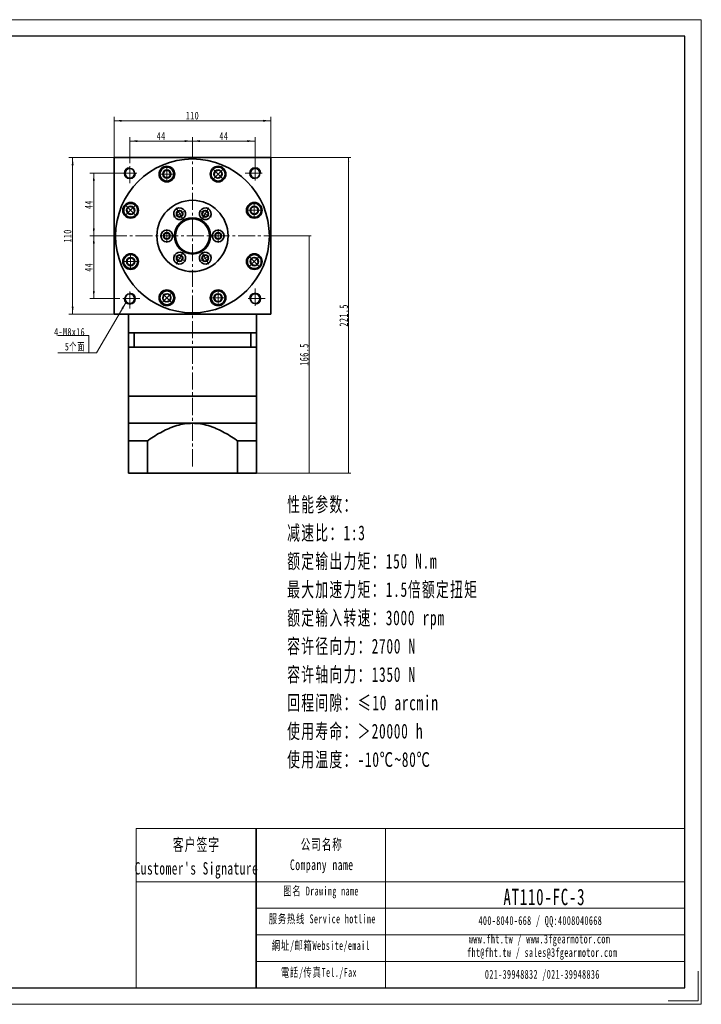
# Model space of a CAD drawing. Header units: millimetres. Extents: x -136 to 841, y -85 to 607.
# Tile 3 of 3: x 363 to 841, y -85 to 606. Entities that reach past the tile are written whole.
import ezdxf

# ---------------------------------------------------------------- set-up
doc = ezdxf.new("R2010")
doc.units = ezdxf.units.MM
doc.set_wipeout_variables(frame=1)
doc.linetypes.add('点画线', pattern=[18, 12, -2, 2, -2])
doc.layers.get('0').update_dxf_attribs({"lineweight": 35})
for name, color, linetype, lineweight in [('7标注层', 4, 'Continuous', 18), ('CDRAFT0', 7, 'Continuous', 35), ('EB0', 7, 'Continuous', 35), ('EB0_1', 7, 'Continuous', 35), ('SLD-0', 7, 'Continuous', 18), ('中心线层', 1, '点画线', 18), ('图框_外框线', 7, 'Continuous', 18), ('尺寸线层', 3, 'Continuous', 18), ('粗实线层', 7, 'Continuous', 35), ('粗实线层_1', 7, 'Continuous', 35)]:
    doc.layers.add(name, color=color, linetype=linetype, lineweight=lineweight)
doc.styles.add('标准', font='txt', dxfattribs={"width": 0.667})
doc.dimstyles.new('a4-1-1', dxfattribs={"dimtxt": 3, "dimasz": 3, "dimexe": 1.5, "dimexo": 0, "dimgap": 0.5, "dimtad": 1, "dimdec": 3, "dimdsep": 46, "dimtxsty": '标准', "dimblk": '_CAXARROW', "dimcen": 0, "dimdle": 6, "dimazin": 2, "dimtfac": 0.707107, "dimtdec": 3, "dimtix": 1, "dimtmove": 2, "dimatfit": 3, "dimfxl": 0, "dimfrac": 2, "dimtolj": 1, "dimarcsym": 0})

# ---------------------------------------------------------------- blocks, each defined once
blk = doc.blocks.new('*X2')
at = {"layer": '尺寸线层', "linetype": 'Continuous'}
for points in [[(428.87, 534.79), (434.27, 535.46), (434.27, 534.11)], [(538.87, 534.79), (533.47, 535.46), (533.47, 534.11)]]:
    blk.add_hatch(color=0, dxfattribs=at).paths.add_polyline_path(points, flags=0)
at = {"layer": '尺寸线层', "color": 0, "linetype": 'Continuous'}
for p, q in [((428.87, 508.96), (428.87, 537.49)), ((428.87, 534.79), (538.87, 534.79)), ((538.87, 508.96), (538.87, 537.49))]:
    blk.add_line(p, q, dxfattribs=at)
at = {"layer": '尺寸线层', "color": 0, "insert": (483.87, 538.37), "char_height": 5.4, "width": 14.3527, "attachment_point": 5, "line_spacing_factor": 1.15057, "style": '标准'}
blk.add_mtext('\\T1.1;110', dxfattribs=at)
blk = doc.blocks.new('_CAXARROW')
blk.add_hatch(color=0).paths.add_polyline_path([(0, 0), (-1, 0.125), (-1, -0.125)], flags=0)
blk = doc.blocks.new('*X3')
at = {"layer": '尺寸线层', "linetype": 'Continuous'}
for points in [[(399.74, 508.96), (399.07, 503.56), (400.42, 503.56)], [(399.74, 398.96), (399.07, 404.36), (400.42, 404.36)]]:
    blk.add_hatch(color=0, dxfattribs=at).paths.add_polyline_path(points, flags=0)
at = {"layer": '尺寸线层', "color": 0, "linetype": 'Continuous'}
for p, q in [((428.87, 508.96), (397.04, 508.96)), ((399.74, 398.96), (399.74, 508.96)), ((428.87, 398.96), (397.04, 398.96))]:
    blk.add_line(p, q, dxfattribs=at)
at = {"layer": '尺寸线层', "color": 0, "insert": (396.16, 453.96), "char_height": 5.4, "width": 14.3527, "attachment_point": 5, "rotation": 90, "line_spacing_factor": 1.15057, "style": '标准'}
blk.add_mtext('\\T1.1;110', dxfattribs=at)
blk = doc.blocks.new('*X4')
at = {"layer": '尺寸线层', "linetype": 'Continuous'}
for points in [[(414.59, 497.96), (415.27, 492.56), (413.92, 492.56)], [(414.59, 453.96), (415.27, 459.36), (413.92, 459.36)]]:
    blk.add_hatch(color=0, dxfattribs=at).paths.add_polyline_path(points, flags=0)
at = {"layer": '尺寸线层', "color": 0, "linetype": 'Continuous'}
for p, q in [((432.87, 497.96), (411.89, 497.96)), ((414.59, 497.96), (414.59, 453.96)), ((425.87, 453.96), (411.89, 453.96))]:
    blk.add_line(p, q, dxfattribs=at)
at = {"layer": '尺寸线层', "color": 0, "insert": (411.02, 475.96), "char_height": 5.4, "width": 10.8, "attachment_point": 5, "rotation": 90, "line_spacing_factor": 1.15057, "style": '标准'}
blk.add_mtext('\\T1.1;44', dxfattribs=at)
blk = doc.blocks.new('*X5')
at = {"layer": '尺寸线层', "linetype": 'Continuous'}
for points in [[(414.59, 453.96), (415.27, 448.56), (413.92, 448.56)], [(414.59, 409.96), (415.27, 415.36), (413.92, 415.36)]]:
    blk.add_hatch(color=0, dxfattribs=at).paths.add_polyline_path(points, flags=0)
at = {"layer": '尺寸线层', "color": 0, "linetype": 'Continuous'}
for p, q in [((425.87, 453.96), (411.89, 453.96)), ((414.59, 453.96), (414.59, 409.96)), ((432.87, 409.96), (411.89, 409.96))]:
    blk.add_line(p, q, dxfattribs=at)
at = {"layer": '尺寸线层', "color": 0, "insert": (411.02, 431.96), "char_height": 5.4, "width": 10.8, "attachment_point": 5, "rotation": 90, "line_spacing_factor": 1.15057, "style": '标准'}
blk.add_mtext('\\T1.1;44', dxfattribs=at)
blk = doc.blocks.new('*X6')
at = {"layer": '尺寸线层', "linetype": 'Continuous'}
for points in [[(439.87, 520.53), (445.27, 521.21), (445.27, 519.86)], [(483.87, 520.53), (478.47, 521.21), (478.47, 519.86)]]:
    blk.add_hatch(color=0, dxfattribs=at).paths.add_polyline_path(points, flags=0)
at = {"layer": '尺寸线层', "color": 0, "linetype": 'Continuous'}
for p, q in [((439.87, 504.96), (439.87, 523.23)), ((439.87, 520.53), (483.87, 520.53)), ((483.87, 511.95), (483.87, 523.23))]:
    blk.add_line(p, q, dxfattribs=at)
at = {"layer": '尺寸线层', "color": 0, "insert": (461.87, 524.1), "char_height": 5.4, "width": 10.8, "attachment_point": 5, "line_spacing_factor": 1.15057, "style": '标准'}
blk.add_mtext('\\T1.1;44', dxfattribs=at)
blk = doc.blocks.new('*X7')
at = {"layer": '尺寸线层', "linetype": 'Continuous'}
for points in [[(483.87, 520.53), (489.27, 521.21), (489.27, 519.86)], [(527.87, 520.53), (522.47, 521.21), (522.47, 519.86)]]:
    blk.add_hatch(color=0, dxfattribs=at).paths.add_polyline_path(points, flags=0)
at = {"layer": '尺寸线层', "color": 0, "linetype": 'Continuous'}
for p, q in [((483.87, 511.95), (483.87, 523.23)), ((483.87, 520.53), (527.87, 520.53)), ((527.87, 504.96), (527.87, 523.23))]:
    blk.add_line(p, q, dxfattribs=at)
at = {"layer": '尺寸线层', "color": 0, "insert": (505.87, 524.1), "char_height": 5.4, "width": 10.8, "attachment_point": 5, "line_spacing_factor": 1.15057, "style": '标准'}
blk.add_mtext('\\T1.1;44', dxfattribs=at)
blk = doc.blocks.new('*X8')
at = {"layer": '中心线层', "linetype": '点画线', "lineweight": 18}
for p, q in [((-5.64, 0), (5.64, 0)), ((0, -5.64), (0, 5.64))]:
    blk.add_line(p, q, dxfattribs=at)
at = {"layer": '粗实线层'}
for p, q in [((-2.89, 0), (-1.44, 2.5)), ((-2.89, 0), (-1.44, -2.5)), ((-1.44, 2.5), (1.44, 2.5)), ((2.89, 0), (1.44, 2.5)), ((2.89, 0), (1.44, 2.5)), ((2.89, 0), (1.44, -2.5)), ((-1.44, -2.5), (1.44, -2.5))]:
    blk.add_line(p, q, dxfattribs=at)
blk.add_circle((0, 0), 2.89, dxfattribs=at)
for start, end in [(0, 180), (180, 360)]:
    blk.add_arc((0, 0), 4.89, start, end, dxfattribs=at)
blk = doc.blocks.new('*X9')
at = {"layer": '尺寸线层', "linetype": 'Continuous'}
blk.add_hatch(color=0, dxfattribs=at).paths.add_polyline_path([(26.13, 35.68), (24, 30.67), (22.84, 31.35)], flags=0)
at = {"layer": '尺寸线层', "color": 0, "linetype": 'Continuous'}
blk.add_line((26.13, 35.68), (5.4, 0), dxfattribs=at)
at = {"layer": '尺寸线层', "color": 0}
for p, q in [((0, 12.11), (-21.83, 12.11)), ((0, 0), (0, 12.11)), ((0, 0), (-21.83, 0)), ((5.4, 0), (0, 0))]:
    blk.add_line(p, q, dxfattribs=at)
at = {"layer": '尺寸线层', "color": 0, "insert": (-2.7, 1.08), "char_height": 5.4, "width": 36.2438, "attachment_point": 9, "line_spacing_factor": 1.15057, "style": '标准'}
blk.add_mtext('\\T1.1;4-M8x16\\P5个面', dxfattribs=at)
blk = doc.blocks.new('*X31')
at = {"layer": '中心线层', "linetype": '点画线', "lineweight": 18}
for p, q in [((-4.76, 0), (4.76, 0)), ((0, -4.76), (0, 4.76))]:
    blk.add_line(p, q, dxfattribs=at)
at = {"layer": '粗实线层'}
for p, q in [((-2.31, 0), (-1.15, 2)), ((-2.31, 0), (-1.15, -2)), ((-1.15, 2), (1.15, 2)), ((2.31, 0), (1.15, 2)), ((2.31, 0), (1.15, 2)), ((2.31, 0), (1.15, -2)), ((-1.15, -2), (1.15, -2))]:
    blk.add_line(p, q, dxfattribs=at)
blk.add_circle((0, 0), 2.31, dxfattribs=at)
for start, end in [(0, 180), (180, 360)]:
    blk.add_arc((0, 0), 4.14, start, end, dxfattribs=at)
blk = doc.blocks.new('3432432432')
at = {"color": 7, "linetype": 'Continuous'}
for radius in [25, 12.68, 12]:
    blk.add_circle((0, 0), radius, dxfattribs=at)
at = {"layer": '粗实线层'}
for p, rotation in [((-9, 15.59), 299.9999999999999), ((9, 15.59), 240), ((18, 0), 180), ((-9, -15.59), 59.99999999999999), ((9, -15.59), 120)]:
    blk.add_blockref('*X31', p, dxfattribs=dict(at, rotation=rotation))
blk.add_blockref('*X31', (-18, 0), dxfattribs=at)
blk = doc.blocks.new('*X42')
at = {"layer": '尺寸线层', "linetype": 'Continuous'}
for points in [[(565.78, 453.96), (565.41, 450.96), (566.16, 450.96)], [(565.78, 287.46), (565.41, 290.46), (566.16, 290.46)]]:
    blk.add_hatch(color=0, dxfattribs=at).paths.add_polyline_path(points, flags=0)
at = {"layer": '尺寸线层', "color": 0, "linetype": 'Continuous'}
for p, q in [((541.87, 453.96), (567.28, 453.96)), ((565.78, 287.46), (565.78, 453.96)), ((528.87, 287.46), (567.28, 287.46))]:
    blk.add_line(p, q, dxfattribs=at)
at = {"layer": '尺寸线层', "color": 0, "insert": (562.32, 370.71), "char_height": 6, "width": 27.7414, "attachment_point": 5, "rotation": 90, "line_spacing_factor": 1.15057, "style": '标准'}
blk.add_mtext('\\T1.1;166.5', dxfattribs=at)
blk = doc.blocks.new('*X43')
at = {"layer": '尺寸线层', "linetype": 'Continuous'}
for points in [[(593.53, 508.96), (593.91, 505.96), (593.16, 505.96)], [(593.53, 287.46), (593.91, 290.46), (593.16, 290.46)]]:
    blk.add_hatch(color=0, dxfattribs=at).paths.add_polyline_path(points, flags=0)
at = {"layer": '尺寸线层', "color": 0, "linetype": 'Continuous'}
for p, q in [((538.87, 508.96), (595.03, 508.96)), ((593.53, 508.96), (593.53, 287.46)), ((528.87, 287.46), (595.03, 287.46))]:
    blk.add_line(p, q, dxfattribs=at)
at = {"layer": '尺寸线层', "color": 0, "insert": (590.06, 398.21), "char_height": 6, "width": 28.001, "attachment_point": 5, "rotation": 90, "line_spacing_factor": 1.15057, "style": '标准'}
blk.add_mtext('\\T1.1;221.5', dxfattribs=at)

msp = doc.modelspace()

# ---------------------------------------------------------------- linework, layer by layer
msp.add_line((528.6783, 38.0294), (528.6783, -73.6678))
at = {"layer": '7标注层', "color": 0}
msp.add_line((444.4202, 38.0294), (444.4202, -73.6487), dxfattribs=at)
at = {"layer": 'CDRAFT0', "color": 7}
for points in [[(452.2517, 310.1272), (452.5234, 310.3199), (452.796, 310.5115), (456.13, 312.8341), (459.2729, 314.8133), (464.1878, 317.4089), (465.8599, 318.2112), (468.4339, 319.2921), (469.303, 319.6319), (471.0662, 320.2648), (471.9605, 320.5575), (476.4429, 321.8719), (480.1076, 322.4588), (483.8717, 322.4588)], [(515.4917, 310.1272), (515.2199, 310.3199), (514.9474, 310.5115), (511.6134, 312.8341), (508.4705, 314.8133), (503.5556, 317.4089), (501.8834, 318.2112), (499.3094, 319.2921), (498.4404, 319.6319), (496.6772, 320.2648), (495.7828, 320.5575), (491.3004, 321.8719), (487.6358, 322.4588), (483.8717, 322.4588)]]:
    msp.add_open_spline(points, degree=3, knots=[0, 0, 0, 0, 0.99690397, 0.99690397, 12.15872641, 12.15872641, 17.73963764, 17.73963764, 20.53009325, 20.53009325, 23.32054886, 23.32054886, 34.48237131, 34.48237131, 34.48237131, 34.48237131], dxfattribs=at)
at = {"layer": 'EB0'}
for p, q in [((528.8717, 385.9588), (438.8717, 385.9588)), ((438.8717, 385.9588), (438.8717, 375.9588)), ((442.8717, 385.9588), (442.8717, 375.9588)), ((523.8717, 385.9588), (528.8717, 385.9588)), ((524.8717, 385.9588), (524.8717, 375.9588)), ((528.8717, 385.9588), (528.8717, 375.9588)), ((438.8717, 375.9588), (438.8717, 341.4588)), ((528.8717, 375.9588), (438.8717, 375.9588)), ((528.8717, 375.9588), (528.8717, 341.4588)), ((528.8717, 341.4588), (438.8717, 341.4588))]:
    msp.add_line(p, q, dxfattribs=at)
at = {"layer": 'EB0_1'}
for p, q in [((528.8717, 341.4588), (438.8717, 341.4588)), ((438.8717, 341.4588), (438.8717, 287.4584)), ((528.8717, 341.4588), (528.8717, 287.4584)), ((452.2517, 310.1272), (452.2517, 287.4584)), ((515.4917, 310.1272), (515.4917, 287.4584)), ((528.8717, 287.4584), (438.8717, 287.4584))]:
    msp.add_line(p, q, dxfattribs=at)
at = {"layer": '中心线层'}
for p, q in [((483.8717, 292.239), (483.8717, 511.954)), ((439.8717, 490.9588), (439.8717, 504.9588)), ((527.8717, 504.9588), (527.8717, 490.9588)), ((432.8717, 497.9588), (446.8717, 497.9588)), ((520.8717, 497.9588), (534.8717, 497.9588)), ((425.8717, 453.9588), (541.8717, 453.9588)), ((439.8717, 402.9588), (439.8717, 416.9588)), ((527.8717, 416.9588), (527.8717, 402.9588)), ((446.8717, 409.9588), (432.8717, 409.9588)), ((534.8717, 409.9588), (520.8717, 409.9588))]:
    msp.add_line(p, q, dxfattribs=at)
at = {"layer": '图框_外框线'}
for p, q in [((444.4202, 38.0294), (528.6783, 38.0294)), ((528.6783, 38.0294), (528.6783, -73.6487)), ((528.6783, 38.0294), (829.5038, 38.0294)), ((619.4607, 38.0294), (619.4607, -73.6487)), ((444.4202, 0.7624), (528.6783, 0.7624)), ((528.6783, 0.7624), (829.5038, 0.7624)), ((528.6783, -17.8712), (829.5038, -17.8712)), ((528.6783, -36.5047), (829.5038, -36.5047)), ((528.6783, -55.1382), (829.5038, -55.1382))]:
    msp.add_line(p, q, dxfattribs=at)
at = {"layer": '图框_外框线', "color": 3}
msp.add_lwpolyline([(838.8102, -62.0156), (838.8102, -82.9551), (817.8707, -82.9551)], dxfattribs=at)
at = {"layer": '粗实线层'}
for p, q in [((438.8717, 385.9588), (438.8717, 398.9588)), ((438.8717, 398.9588), (528.8717, 398.9588)), ((528.8717, 385.9588), (528.8717, 398.9588)), ((438.8717, 322.4588), (528.8717, 322.4588))]:
    msp.add_line(p, q, dxfattribs=at)
for points in [[(428.8717, 398.9588), (428.8717, 508.9588)], [(428.8717, 508.3588), (428.8717, 508.9588), (538.8717, 508.9588), (538.8717, 508.3588)], [(538.8717, 398.9588), (538.8717, 508.9588)], [(538.8717, 398.9588), (428.8717, 398.9588)]]:
    msp.add_lwpolyline(points, dxfattribs=at)
for centre, radius in [((483.8717, 453.9588), 54), ((439.8717, 497.9588), 3.4), ((465.8856, 497.3812), 5.5), ((501.8578, 497.3812), 5.5), ((527.8717, 497.9588), 3.4), ((440.4493, 471.945), 5.5), ((527.294, 471.945), 5.5), ((440.4493, 435.9727), 5.5), ((527.294, 435.9727), 5.5), ((465.8856, 410.5365), 5.5), ((501.8578, 410.5365), 5.5), ((439.8717, 409.9588), 3.4), ((527.8717, 409.9588), 3.4)]:
    msp.add_circle(centre, radius, dxfattribs=at)
at = {"layer": '粗实线层', "lineweight": 18}
for centre, start, end in [((439.8717, 497.9588), 90, 360), ((527.8717, 497.9588), 0, 270), ((439.8717, 409.9588), 180, 90), ((527.8717, 409.9588), 270, 180)]:
    msp.add_arc(centre, 4, start, end, dxfattribs=at)
at = {"layer": '粗实线层_1'}
for p, q in [((452.2517, 310.1272), (438.8717, 310.1272)), ((515.4917, 310.1272), (528.8717, 310.1272))]:
    msp.add_line(p, q, dxfattribs=at)

# ---------------------------------------------------------------- block references
at = {"layer": '尺寸线层'}
msp.add_blockref('*X9', (411.1555, 371.893), dxfattribs=at)
at = {"layer": '粗实线层', "rotation": 315.0000000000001}
msp.add_blockref('*X8', (501.8578, 497.3812), dxfattribs=at)

# ---------------------------------------------------------------- texts
at = {"layer": 'SLD-0', "color": 1, "attachment_point": 2, "line_spacing_factor": 1.15057, "style": '标准'}
for s, insert, char_height, width in [("\\T1.1;客户签字\\PCustomer's Signature", (486.6945, 31.1349), 8.695648, 108.174753), ('\\T1.1;公司名称\\PCompany name', (574.6452, 30.6733), 7.453412, 96.498416), ('\\T1.1;图名 Drawing name', (574.1358, -2.6725), 6.211177, 79.43278), ('{\\H1.54560x;\\T1.10000;AT110-FC-3}', (730.929, -4.1723), 7.453412, 63.282401), ('\\T1.1;服务热线 Service hotline', (575.0165, -22.2034), 6.211177, 88.495748), ('\\T1.1;400-8040-668 / QQ:4008040668', (728.1244, -23.3902), 6.211177, 180.840956), ('\\T1.1;網址/邮箱Website/email', (574.0494, -40.9167), 6.211177, 92.115744), ('\\T1.1;www.fht.tw / www.3fgearmotor.com ', (727.5517, -36.3272), 6.211177, 181.044533), ('{\\T1.10000;fht@fht.tw / sales@3fgearmotor.com }', (729.4446, -45.7852), 6.211177, 181.044533), ('\\T1.1;電話/传真Tel./Fax', (572.6578, -59.7759), 6.211177, 93.223626), ('\\T1.1;021-39948832 /021-39948836 ', (729.5096, -61.1339), 6.211177, 138.241196)]:
    msp.add_mtext(s, dxfattribs=dict(at, insert=insert, char_height=char_height, width=width))
at = {"layer": '尺寸线层', "insert": (550.3473, 270.6881), "char_height": 7.2576, "width": 140.195535, "attachment_point": 1, "line_spacing_factor": 1.15057, "style": '标准'}
msp.add_mtext('\\T1.1;{\\H1.42857x;性能参数：\\P减速比：1:3\\P额定输出力矩：150 N.m\\P最大加速力矩：1.5倍额定扭矩\\P额定输入转速：3000 rpm\\P容许径向力：2700 N\\P容许轴向力：1350 N\\P回程间隙：≤10 arcmin\\P使用寿命：＞20000 h\\P使用温度：-10℃~80℃\\P}', dxfattribs=at)

# ---------------------------------------------------------------- dimensions: what is measured, and where the dimension line sits
at = {"layer": '尺寸线层'}
for base, p1, p2, picture, middle in [((538.8717, 534.7889), (428.8717, 508.9588), (538.8717, 508.9588), '*X2', (483.8717, 538.3738)), ((483.8717, 520.5329), (439.8717, 504.9588), (483.8717, 511.954), '*X6', (461.8717, 524.1027)), ((527.8717, 520.5329), (483.8717, 511.954), (527.8717, 504.9588), '*X7', (505.8717, 524.1027))]:
    dim = msp.add_linear_dim(base=base, p1=p1, p2=p2, dimstyle='a4-1-1', override={"dimsah": 1, "dimtfill": 1, "dimtzin": 0}, dxfattribs=at)
    dim.commit()
    dim.dimension.update_dxf_attribs({"geometry": picture, "text_midpoint": middle, "dimtype": 160})
for base, p1, p2, angle, picture, middle in [((399.7405, 508.9588), (428.8717, 398.9588), (428.8717, 508.9588), 90, '*X3', (396.1556, 453.9588)), ((414.5905, 453.9588), (432.8717, 497.9588), (425.8717, 453.9588), 270, '*X4', (411.0207, 475.9588)), ((414.5905, 409.9588), (425.8717, 453.9588), (432.8717, 409.9588), 270, '*X5', (411.0207, 431.9588))]:
    dim = msp.add_linear_dim(base=base, p1=p1, p2=p2, angle=angle, dimstyle='a4-1-1', override={"dimsah": 1, "dimtfill": 1, "dimtzin": 0}, dxfattribs=at)
    dim.commit()
    dim.dimension.update_dxf_attribs({"geometry": picture, "text_midpoint": middle, "dimtype": 160})

# ---------------------------------------------------------------- next in the draw order: block references
at = {"layer": '粗实线层'}
msp.add_blockref('3432432432', (483.8717, 453.9588), dxfattribs=at)

# ---------------------------------------------------------------- next in the draw order: wipeouts: each hides what was drawn before it
for points in [[(470.7756, 497.3812), (470.7062, 498.2016), (470.7062, 498.2016), (470.2908, 499.5038), (469.5312, 500.6402), (468.4868, 501.5219), (467.239, 502.0801), (465.8856, 502.2712), (465.8856, 502.2712), (465.8856, 502.2712), (464.5321, 502.0801), (463.2844, 501.5219), (462.2399, 500.6402), (461.4803, 499.5038), (461.0649, 498.2016), (461.0649, 498.2016), (461.0649, 498.2016), (460.9956, 497.3812), (460.9956, 497.3812), (460.9956, 497.3812), (461.1622, 496.1156), (461.6507, 494.9362), (462.4278, 493.9234), (463.4406, 493.1463), (464.6199, 492.6578), (465.8856, 492.4912), (465.8856, 492.4912), (465.8856, 492.4912), (467.3967, 492.7305), (468.7598, 493.4251), (469.8417, 494.5069), (470.5362, 495.8701)], [(443.9071, 475.4027), (443.278, 475.9338), (443.278, 475.9338), (442.0634, 476.5609), (440.7227, 476.8273), (439.3607, 476.7122), (438.0837, 476.2247), (436.9916, 475.4027), (436.9916, 475.4027), (436.9916, 475.4027), (436.1696, 474.3106), (435.6821, 473.0336), (435.567, 471.6716), (435.8334, 470.3309), (436.4605, 469.1163), (436.4605, 469.1163), (436.4605, 469.1163), (436.9916, 468.4872), (436.9916, 468.4872), (436.9916, 468.4872), (438.0043, 467.7101), (439.1837, 467.2216), (440.4493, 467.055), (441.715, 467.2216), (442.8943, 467.7101), (443.9071, 468.4872), (443.9071, 468.4872), (443.9071, 468.4872), (444.8064, 469.725), (445.2791, 471.18), (445.2791, 472.7099), (444.8064, 474.165)], [(527.294, 467.055), (528.1144, 467.1243), (528.1144, 467.1243), (529.4167, 467.5397), (530.553, 468.2993), (531.4348, 469.3438), (531.993, 470.5915), (532.184, 471.945), (532.184, 471.945), (532.184, 471.945), (531.993, 473.2984), (531.4348, 474.5462), (530.553, 475.5906), (529.4167, 476.3502), (528.1144, 476.7657), (528.1144, 476.7657), (528.1144, 476.7657), (527.294, 476.835), (527.294, 476.835), (527.294, 476.835), (526.0284, 476.6683), (524.849, 476.1798), (523.8363, 475.4027), (523.0592, 474.39), (522.5706, 473.2106), (522.404, 471.945), (522.404, 471.945), (522.404, 471.945), (522.6434, 470.4339), (523.3379, 469.0707), (524.4197, 467.9889), (525.7829, 467.2943)], [(440.4493, 440.8627), (439.6289, 440.7934), (439.6289, 440.7934), (438.3267, 440.378), (437.1903, 439.6184), (436.3086, 438.5739), (435.7504, 437.3262), (435.5593, 435.9727), (435.5593, 435.9727), (435.5593, 435.9727), (435.7504, 434.6193), (436.3086, 433.3715), (437.1903, 432.3271), (438.3267, 431.5674), (439.6289, 431.152), (439.6289, 431.152), (439.6289, 431.152), (440.4493, 431.0827), (440.4493, 431.0827), (440.4493, 431.0827), (441.715, 431.2493), (442.8943, 431.7379), (443.9071, 432.515), (444.6842, 433.5277), (445.1727, 434.7071), (445.3393, 435.9727), (445.3393, 435.9727), (445.3393, 435.9727), (445.1, 437.4838), (444.4054, 438.847), (443.3236, 439.9288), (441.9604, 440.6234)], [(523.8363, 432.515), (524.4654, 431.9839), (524.4654, 431.9839), (525.6799, 431.3568), (527.0206, 431.0904), (528.3827, 431.2054), (529.6596, 431.693), (530.7518, 432.515), (530.7518, 432.515), (530.7518, 432.515), (531.5737, 433.6071), (532.0613, 434.8841), (532.1764, 436.2461), (531.91, 437.5868), (531.2829, 438.8014), (531.2829, 438.8014), (531.2829, 438.8014), (530.7518, 439.4305), (530.7518, 439.4305), (530.7518, 439.4305), (529.739, 440.2076), (528.5596, 440.6961), (527.294, 440.8627), (526.0284, 440.6961), (524.849, 440.2076), (523.8363, 439.4305), (523.8363, 439.4305), (523.8363, 439.4305), (522.937, 438.1927), (522.4642, 436.7377), (522.4642, 435.2078), (522.937, 433.7527)], [(462.4278, 413.9943), (461.8967, 413.3651), (461.8967, 413.3651), (461.2696, 412.1506), (461.0032, 410.8099), (461.1183, 409.4479), (461.6058, 408.1709), (462.4278, 407.0788), (462.4278, 407.0788), (462.4278, 407.0788), (463.5199, 406.2568), (464.7969, 405.7692), (466.159, 405.6542), (467.4996, 405.9206), (468.7142, 406.5477), (468.7142, 406.5477), (468.7142, 406.5477), (469.3433, 407.0788), (469.3433, 407.0788), (469.3433, 407.0788), (470.1204, 408.0915), (470.6089, 409.2709), (470.7756, 410.5365), (470.6089, 411.8021), (470.1204, 412.9815), (469.3433, 413.9943), (469.3433, 413.9943), (469.3433, 413.9943), (468.1056, 414.8935), (466.6505, 415.3663), (465.1206, 415.3663), (463.6655, 414.8935)], [(496.9678, 410.5365), (497.0371, 409.7161), (497.0371, 409.7161), (497.4525, 408.4139), (498.2121, 407.2775), (499.2566, 406.3957), (500.5043, 405.8376), (501.8578, 405.6465), (501.8578, 405.6465), (501.8578, 405.6465), (503.2113, 405.8376), (504.459, 406.3957), (505.5035, 407.2775), (506.2631, 408.4139), (506.6785, 409.7161), (506.6785, 409.7161), (506.6785, 409.7161), (506.7478, 410.5365), (506.7478, 410.5365), (506.7478, 410.5365), (506.5812, 411.8021), (506.0927, 412.9815), (505.3156, 413.9943), (504.3028, 414.7714), (503.1234, 415.2599), (501.8578, 415.4265), (501.8578, 415.4265), (501.8578, 415.4265), (500.3467, 415.1872), (498.9835, 414.4926), (497.9017, 413.4108), (497.2071, 412.0476)]]:
    msp.add_wipeout(points).dxf.layer = '粗实线层'

# ---------------------------------------------------------------- next in the draw order: linework, layer by layer
at = {"layer": '图框_外框线', "color": 3}
msp.add_lwpolyline([(-136.0427, -85.2817), (841.1369, -85.2817), (841.1369, 605.7238), (-136.0427, 605.7238)], close=True, dxfattribs=at)
at = {"layer": '图框_外框线', "color": 3, "lineweight": 25}
msp.add_lwpolyline([(-77.8772, -73.6487), (829.5038, -73.6487), (829.5038, 594.0907), (-77.8772, 594.0907)], close=True, dxfattribs=at)

# ---------------------------------------------------------------- next in the draw order: block references
at = {"layer": '粗实线层'}
msp.add_blockref('*X8', (465.8856, 497.3812), dxfattribs=at)
for p, rotation in [((440.4493, 471.945), 45.00000000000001), ((527.294, 471.945), 270), ((527.294, 435.9727), 225.0000000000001), ((440.4493, 435.9727), 90), ((465.8856, 410.5365), 135.0000000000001), ((501.8578, 410.5365), 180)]:
    msp.add_blockref('*X8', p, dxfattribs=dict(at, rotation=rotation))

# ---------------------------------------------------------------- next in the draw order: dimensions: what is measured, and where the dimension line sits
at = {"layer": '尺寸线层'}
for base, p1, p2, picture, middle in [((593.5325, 287.4584), (538.8717, 508.9588), (528.8717, 287.4584), '*X43', (590.0649, 398.2086)), ((565.7841, 453.9588), (528.8717, 287.4584), (541.8717, 453.9588), '*X42', (562.3166, 370.7086))]:
    dim = msp.add_linear_dim(base=base, p1=p1, p2=p2, angle=90, dimstyle='a4-1-1', override={"dimtxt": 6, "dimsah": 1, "dimtfill": 1, "dimtzin": 8}, dxfattribs=at)
    dim.commit()
    dim.dimension.update_dxf_attribs({"geometry": picture, "text_midpoint": middle})

doc.saveas('drawing.dxf')
